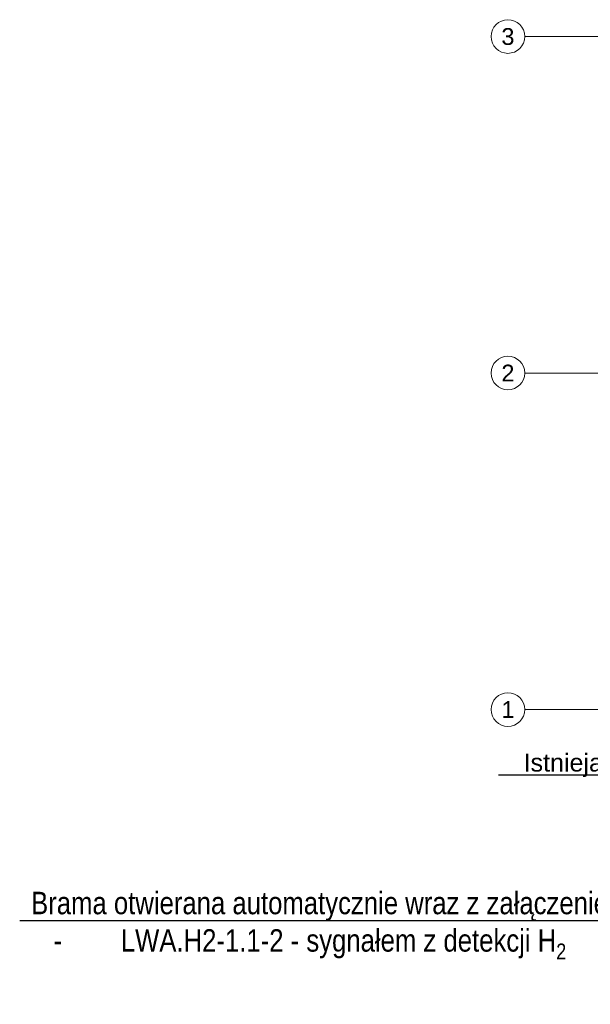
# Model space of a CAD drawing. Header units: millimetres. Extents: x -70539 to 23478, y -51814 to 44720.
# Tile 224 of 256: x -43903 to -38815, y 3153 to 11930. Entities that reach past the tile are written whole.
import ezdxf
from ezdxf import colors
from ezdxf.entities.mleader import LeaderData, LeaderLine
from ezdxf.enums import TextEntityAlignment as Align
from ezdxf.math import Vec2, Vec3

# ---------------------------------------------------------------- set-up
doc = ezdxf.new("R2010")
doc.units = ezdxf.units.MM
for name, color, linetype, lineweight in [('A.01 RZUT PARTERU$0$410-K Osie główne_Nr_pióra__1', 7, 'Continuous', 20), ('AURA_went_opisy', 7, 'Continuous', 15), ('XREF', 8, 'Continuous', 9)]:
    doc.layers.add(name, color=color, linetype=linetype, lineweight=lineweight)
doc.layers.add('A.01 RZUT PARTERU$0$410-K Osie główne_Nr_pióra__95', color=7, linetype='Continuous', lineweight=20, true_color=0x7c7c7c)
doc.styles.add('A.01 RZUT PARTERU$0$STYL_AUTOMATYCZNY_2', font='arial.ttf')
doc.styles.add('Arial Narrow', font='ARIALN.TTF')
doc.styles.get("Standard").update_dxf_attribs({"font": 'arial.ttf'})

# ---------------------------------------------------------------- blocks, each defined once
blk = doc.blocks.new('A.01 RZUT PARTERU')
at = {"layer": 'A.01 RZUT PARTERU$0$410-K Osie główne_Nr_pióra__95', "color": 8, "linetype": 'Continuous', "lineweight": 5}
for p, q in [((6.13, 633.81), (-93.87, 633.81)), ((6.13, 333.81), (-93.87, 333.81)), ((6.13, 33.81), (-93.87, 33.81))]:
    blk.add_line(p, q, dxfattribs=at)
for centre in [(-108.87, 633.81), (-108.87, 333.81), (-108.87, 33.81)]:
    blk.add_circle(centre, 15, dxfattribs=at)
at = {"layer": 'A.01 RZUT PARTERU$0$410-K Osie główne_Nr_pióra__1', "color": 8, "lineweight": 5, "style": 'A.01 RZUT PARTERU$0$STYL_AUTOMATYCZNY_2'}
for s, p in [('3', (-108.87, 641.31)), ('2', (-108.87, 341.31)), ('1', (-108.87, 41.31))]:
    blk.add_text(s, height=15, dxfattribs=at).set_placement(p, align=Align.TOP_CENTER)

msp = doc.modelspace()

# ---------------------------------------------------------------- block references
at = {"layer": 'XREF', "xscale": 10, "yscale": 10, "zscale": 10}
msp.add_blockref('A.01 RZUT PARTERU', (-38460.6, 5442.3), dxfattribs=at)

# ---------------------------------------------------------------- next in the draw order: leaders
at = {"lineweight": 0}
ml = msp.add_multileader_mtext('Standard', dxfattribs=at)
ml.set_content('Istniejąca nagrzewnica elektryczna')
ml.set_leader_properties()
ml.build(insert=Vec2(0, 0))
ml.multileader.update_dxf_attribs({"text_right_attachment_type": 6, "dogleg_length": 7.2, "arrow_head_size": 3.6})
ctx = ml.context
ctx.base_point, ctx.char_height, ctx.arrow_head_size, ctx.landing_gap_size, ctx.plane_origin = Vec3(-39381.5, 5284.1), 160, 3.6, 1.8, Vec3(-38287.7, -5373.7)
ctx.right_attachment, ctx.text_align_type, ctx.attachment_type = 6, 2, 2
notes = []
notes.append((ctx, [(0, (1, 1, 0), (-35947.2, 5195.6), (-1, 0), 7.2, [(0, [(-33468.7, 6537.7)], 0, [])])]))
ctx.mtext.insert, ctx.mtext.width, ctx.mtext.alignment, ctx.mtext.flow_direction = Vec3(-35956.2, 5387.6), 7006.467, 3, 5
at = {"layer": 'AURA_went_opisy', "color": 5}
ml = msp.add_multileader_mtext('Standard', dxfattribs=at)
ml.set_content('\\pxt1;\\fArial Narrow|b0|i0|c238;{\\A1;Brama otwierana automatycznie wraz z załączeniem wentylatorów awaryjnych:}\\P\\pi-1,l2,t4;\\A1;-^ILWA.H2-1.1-2 - sygnałem z detekcji H\\H0.7x;\\S^ 2;', color=256, style='Arial Narrow')
ml.set_leader_properties()
ml.build(insert=Vec2(0, 0))
ml.multileader.update_dxf_attribs({"text_left_attachment_type": 6, "text_right_attachment_type": 6, "dogleg_length": 50, "arrow_head_size": 120})
ctx = ml.context
ctx.base_point, ctx.char_height, ctx.arrow_head_size, ctx.landing_gap_size, ctx.plane_origin = Vec3(-43851.7, 3895.9), 200, 120, 50, Vec3(-67212.6, -64412.9)
ctx.left_attachment, ctx.right_attachment = 6, 6
notes.append((ctx, [(0, (1, 1, 0), (-35728.4, 3895.9), (-1, 0), 50, [(0, [(-35118.9, 5436.8)], 0, [])])]))
ctx.mtext.insert, ctx.mtext.width = Vec3(-43801.7, 4155.8), 7995.136
for ctx, leaders in notes:
    for number, flags, end, landing, length, lines in leaders:
        leader = LeaderData()
        leader.index, (leader.has_last_leader_line, leader.has_dogleg_vector, leader.attachment_direction) = number, flags
        leader.last_leader_point, leader.dogleg_vector, leader.dogleg_length = Vec3(end), Vec3(landing), length
        for number, points, colour, breaks in lines:
            line = LeaderLine()
            line.index, line.vertices, line.color, line.breaks = number, Vec3.list(points), colors.encode_raw_color(colour), breaks
            leader.lines.append(line)
        ctx.leaders.append(leader)

doc.saveas('drawing.dxf')
